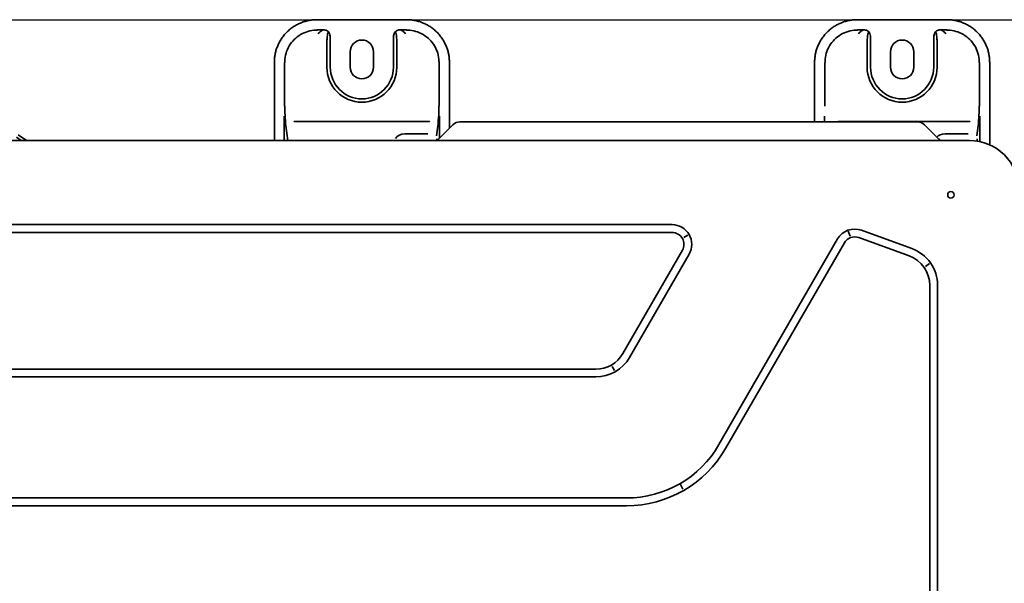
# Model space of a CAD drawing. Header units: millimetres. Extents: x -56303 to -45239, y -20463 to -4540.
# Tile 139 of 256: x -51721 to -51670, y -15886 to -15857. Entities that reach past the tile are written whole.
import ezdxf

# ---------------------------------------------------------------- set-up
doc = ezdxf.new("R2010")
doc.units = ezdxf.units.MM
doc.layers.add('_HVAC_podkład', color=8, linetype='Continuous')
doc.layers.add('_HVAC_urzadzenia', color=220, linetype='Continuous', lineweight=35)

# ---------------------------------------------------------------- blocks, each defined once
blk = doc.blocks.new('A$C41852E73')
at = {"linetype": 'Continuous'}
for p, q in [((91.16, 57.895), (89.755, 57.895)), ((94.362, 57.895), (91.16, 57.895)), ((118.915, 57.895), (117.51, 57.895)), ((122.117, 57.895), (118.915, 57.895)), ((90.126, 57.368), (89.762, 57.368)), ((94.355, 57.368), (93.992, 57.368)), ((117.881, 57.368), (117.517, 57.368)), ((122.11, 57.368), (121.747, 57.368)), ((90.261, 56.701), (90.261, 55.453)), ((90.435, 56.945), (90.435, 55.453)), ((93.682, 55.453), (93.682, 56.953)), ((93.855, 55.453), (93.855, 56.701)), ((118.016, 56.701), (118.016, 55.453)), ((118.19, 56.917), (118.19, 55.453)), ((121.437, 55.453), (121.437, 56.945)), ((121.611, 55.453), (121.611, 56.701)), ((91.459, 56.251), (91.459, 55.453)), ((92.657, 55.453), (92.657, 56.251)), ((119.214, 56.251), (119.214, 55.453)), ((120.412, 55.453), (120.412, 56.251)), ((87.562, 55.702), (87.562, 51.692)), ((88.087, 55.702), (88.087, 53.449)), ((96.03, 53.449), (96.03, 55.702)), ((96.555, 52.319), (96.555, 55.702)), ((115.317, 55.702), (115.317, 52.645)), ((115.842, 55.702), (115.842, 53.449)), ((123.785, 53.449), (123.785, 55.702)), ((124.31, 51.469), (124.31, 55.702)), ((88.07, 51.692), (88.07, 52.948)), ((95.353, 52.659), (88.764, 52.659)), ((96.046, 52.948), (96.046, 51.811)), ((97.087, 52.645), (100.907, 52.645)), ((100.907, 52.645), (116.781, 52.645)), ((115.825, 52.645), (115.825, 52.948)), ((123.108, 52.659), (116.519, 52.659)), ((116.781, 52.645), (120.601, 52.645)), ((123.801, 52.948), (123.801, 51.633)), ((88.155, 52.437), (88.248, 51.692)), ((95.899, 51.934), (95.961, 52.429)), ((96.734, 52.499), (96.028, 51.793)), ((120.954, 52.499), (121.66, 51.793)), ((123.654, 51.934), (123.717, 52.435)), ((3.542, 51.692), (123.268, 51.692)), ((74.56, 51.692), (74.314, 51.865)), ((74.787, 51.716), (74.4, 51.988)), ((94.262, 52.029), (95.454, 52.029)), ((95.44, 51.697), (95.599, 51.697)), ((95.599, 51.697), (95.892, 51.697)), ((95.911, 51.77), (95.911, 51.709)), ((122.017, 52.029), (123.209, 52.029)), ((123.666, 51.77), (123.666, 51.659)), ((107.995, 47.368), (16.221, 47.368)), ((120.311, 46.138), (117.721, 47.08)), ((107.995, 46.968), (16.221, 46.968)), ((108.8, 46.821), (108.596, 46.703)), ((116.499, 46.636), (110.399, 36.069)), ((117.049, 47.025), (117.138, 46.782)), ((120.175, 45.763), (117.585, 46.705)), ((105.465, 40.749), (108.525, 46.05)), ((116.845, 46.436), (110.745, 35.87)), ((105.81, 40.549), (108.871, 45.85)), ((121.01, 45.22), (121.222, 45.368)), ((121.234, 14.598), (121.234, 44.249)), ((121.634, 14.598), (121.634, 44.249)), ((104.916, 40.088), (105.034, 39.884)), ((20.146, 39.943), (104.07, 39.943)), ((20.146, 39.544), (104.07, 39.544)), ((108.423, 34.014), (108.553, 33.789)), ((105.655, 33.33), (21.205, 33.33)), ((105.655, 32.931), (21.205, 32.931))]:
    blk.add_line(p, q, dxfattribs=at)
at = {"linetype": 'Continuous', "extrusion": (0, 0, -1)}
blk.add_circle((-122.319, 48.897), 0.166, dxfattribs=at)
at = {"linetype": 'Continuous'}
for centre, radius, start, end in [((92.058, 56.251), 0.599, 0, 180), ((119.813, 56.251), 0.599, 0, 180), ((92.058, 55.453), 1.797, 180, 0), ((92.058, 55.453), 1.623, 180, 0), ((92.058, 55.453), 0.599, 180, 0), ((119.813, 55.453), 1.797, 180, 0), ((119.813, 55.453), 1.623, 180, 0), ((119.813, 55.453), 0.599, 180, 0), ((120.601, 52.146), 0.499, 45, 90), ((95.44, 51.597), 0.0998, 90, 106.6355), ((95.675, 52.146), 0.499, 294.7184, 315), ((122.013, 52.146), 0.499, 225, 245.2816)]:
    blk.add_arc(centre, radius, start, end, dxfattribs=at)
at = {"linetype": 'Continuous', "extrusion": (0, 0, -1)}
for centre, radius, start, end in [((-97.087, 52.146), 0.499, 45, 90), ((-75.228, 52.346), 0.769, 301.7756, 305), ((-123.268, 49.147), 2.546, 90, 180), ((-107.995, 46.356), 1.011, 90, 210), ((-117.375, 46.13), 1.011, 30, 110), ((-107.995, 46.356), 0.612, 90, 210), ((-117.375, 46.13), 0.612, 30, 110), ((-119.624, 44.249), 2.01, 110, 180), ((-119.624, 44.249), 1.611, 110, 180), ((-104.07, 41.554), 1.611, 210, 270), ((-104.07, 41.554), 2.01, 210, 270), ((-105.655, 38.808), 5.478, 210, 270), ((-105.655, 38.808), 5.877, 210, 270)]:
    blk.add_arc(centre, radius, start, end, dxfattribs=at)
at = {"linetype": 'Continuous'}
for centre, end_param in [((94.262, 51.68), 2.835362), ((122.017, 51.68), 2.594482)]:
    blk.add_ellipse(centre, major_axis=(0.499, 0), ratio=0.700208, start_param=1.570796, end_param=end_param, dxfattribs=at)
for points in [[(89.755, 57.895), (88.846, 57.895), (87.562, 56.61), (87.562, 55.702)], [(96.555, 55.702), (96.555, 56.61), (95.271, 57.895), (94.362, 57.895)], [(117.51, 57.895), (116.601, 57.895), (115.317, 56.61), (115.317, 55.702)], [(124.31, 55.702), (124.31, 56.61), (123.026, 57.895), (122.117, 57.895)]]:
    blk.add_rational_spline(points, [1, 0.853553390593, 0.853553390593, 1], degree=2, dxfattribs=at)
for points, knots in [([(88.095, 55.702), (88.095, 55.722), (88.096, 55.741), (88.101, 55.9), (88.123, 56.035), (88.239, 56.432), (88.386, 56.68), (88.779, 57.072), (89.025, 57.217), (89.421, 57.332), (89.559, 57.354), (89.716, 57.36), (89.735, 57.36), (89.754, 57.36)], [0, 0, 0, 0, 0.02246, 0.02246, 0.181739, 0.181739, 0.500298, 0.500298, 0.818856, 0.818856, 0.978135, 0.978135, 1, 1, 1, 1]), ([(89.812, 57.173), (89.87, 57.238), (89.926, 57.293), (90.02, 57.346), (90.058, 57.359), (90.098, 57.366)], [0, 0, 0, 0, 0.647263, 0.647263, 1, 1, 1, 1]), ([(90.126, 57.368), (90.159, 57.368), (90.193, 57.362), (90.257, 57.34), (90.287, 57.323), (90.339, 57.281), (90.361, 57.255), (90.386, 57.212), (90.393, 57.197), (90.398, 57.182)], [0, 0, 0, 0, 0.287153, 0.287153, 0.577946, 0.577946, 0.859927, 0.859927, 1, 1, 1, 1]), ([(90.261, 56.701), (90.262, 56.747), (90.262, 56.793), (90.268, 56.92), (90.276, 57.002), (90.295, 57.133), (90.305, 57.188), (90.317, 57.236)], [0, 0, 0, 0, 0.23746, 0.23746, 0.665527, 0.665527, 1, 1, 1, 1]), ([(93.716, 57.175), (93.727, 57.207), (93.744, 57.238), (93.784, 57.287), (93.807, 57.307), (93.859, 57.339), (93.889, 57.352), (93.943, 57.365), (93.968, 57.368), (93.992, 57.368)], [0, 0, 0, 0, 0.285581, 0.285581, 0.532819, 0.532819, 0.798343, 0.798343, 1, 1, 1, 1]), ([(93.8, 57.236), (93.812, 57.189), (93.822, 57.136), (93.841, 57.005), (93.848, 56.924), (93.854, 56.795), (93.855, 56.748), (93.855, 56.701)], [0, 0, 0, 0, 0.330235, 0.330235, 0.759533, 0.759533, 1, 1, 1, 1]), ([(94.019, 57.366), (94.059, 57.359), (94.097, 57.346), (94.191, 57.293), (94.247, 57.239), (94.305, 57.173)], [0, 0, 0, 0, 0.352897, 0.352897, 1, 1, 1, 1]), ([(94.363, 57.36), (94.381, 57.36), (94.398, 57.36), (94.555, 57.355), (94.691, 57.333), (95.088, 57.218), (95.338, 57.071), (95.729, 56.682), (95.874, 56.438), (95.992, 56.042), (96.015, 55.903), (96.021, 55.744), (96.021, 55.723), (96.021, 55.702)], [0, 0, 0, 0, 0.020474, 0.020474, 0.179696, 0.179696, 0.498139, 0.498139, 0.816582, 0.816582, 0.975803, 0.975803, 1, 1, 1, 1]), ([(115.851, 55.702), (115.85, 55.722), (115.851, 55.741), (115.856, 55.9), (115.878, 56.035), (115.994, 56.432), (116.141, 56.68), (116.534, 57.072), (116.78, 57.217), (117.176, 57.332), (117.314, 57.354), (117.471, 57.36), (117.49, 57.36), (117.509, 57.36)], [0, 0, 0, 0, 0.02246, 0.02246, 0.181739, 0.181739, 0.500298, 0.500298, 0.818856, 0.818856, 0.978135, 0.978135, 1, 1, 1, 1]), ([(117.567, 57.173), (117.625, 57.238), (117.681, 57.293), (117.775, 57.346), (117.813, 57.359), (117.853, 57.366)], [0, 0, 0, 0, 0.647263, 0.647263, 1, 1, 1, 1]), ([(117.881, 57.368), (117.914, 57.368), (117.948, 57.362), (118.012, 57.34), (118.042, 57.323), (118.094, 57.281), (118.116, 57.255), (118.141, 57.212), (118.148, 57.197), (118.153, 57.182)], [0, 0, 0, 0, 0.287153, 0.287153, 0.577946, 0.577946, 0.859927, 0.859927, 1, 1, 1, 1]), ([(118.016, 56.701), (118.017, 56.747), (118.017, 56.793), (118.023, 56.92), (118.031, 57.002), (118.05, 57.133), (118.06, 57.188), (118.072, 57.236)], [0, 0, 0, 0, 0.23746, 0.23746, 0.665527, 0.665527, 1, 1, 1, 1]), ([(121.471, 57.175), (121.482, 57.207), (121.499, 57.238), (121.54, 57.287), (121.562, 57.307), (121.614, 57.339), (121.644, 57.352), (121.698, 57.365), (121.723, 57.368), (121.747, 57.368)], [0, 0, 0, 0, 0.286567, 0.286567, 0.533463, 0.533463, 0.798622, 0.798622, 1, 1, 1, 1]), ([(121.555, 57.236), (121.567, 57.189), (121.577, 57.136), (121.596, 57.005), (121.603, 56.924), (121.609, 56.795), (121.61, 56.748), (121.61, 56.701)], [0, 0, 0, 0, 0.330236, 0.330236, 0.759533, 0.759533, 1, 1, 1, 1]), ([(121.774, 57.366), (121.814, 57.359), (121.852, 57.346), (121.946, 57.293), (122.002, 57.239), (122.06, 57.173)], [0, 0, 0, 0, 0.352897, 0.352897, 1, 1, 1, 1]), ([(122.118, 57.36), (122.136, 57.36), (122.153, 57.36), (122.311, 57.355), (122.446, 57.333), (122.843, 57.218), (123.093, 57.071), (123.484, 56.682), (123.63, 56.438), (123.747, 56.042), (123.77, 55.903), (123.776, 55.744), (123.776, 55.723), (123.776, 55.702)], [0, 0, 0, 0, 0.020474, 0.020474, 0.179696, 0.179696, 0.498139, 0.498139, 0.816582, 0.816582, 0.975803, 0.975803, 1, 1, 1, 1]), ([(88.155, 52.437), (88.137, 52.584), (88.123, 52.788), (88.108, 53.124), (88.104, 53.242), (88.1, 53.392), (88.1, 53.421), (88.099, 53.449)], [0, 0, 0, 0, 0.617667, 0.617667, 0.928066, 0.928066, 1, 1, 1, 1]), ([(96.018, 53.449), (96.017, 53.421), (96.017, 53.393), (96.013, 53.243), (96.009, 53.124), (95.994, 52.786), (95.98, 52.579), (95.961, 52.432)], [0, 0, 0, 0, 0.071083, 0.071083, 0.379506, 0.379506, 1, 1, 1, 1]), ([(123.773, 53.449), (123.772, 53.421), (123.772, 53.393), (123.768, 53.243), (123.764, 53.124), (123.749, 52.787), (123.735, 52.581), (123.717, 52.435)], [0, 0, 0, 0, 0.071343, 0.071343, 0.380895, 0.380895, 1, 1, 1, 1]), ([(88.564, 52.676), (88.579, 52.674), (88.594, 52.671), (88.659, 52.662), (88.711, 52.66), (88.764, 52.659)], [0, 0, 0, 0, 0.229268, 0.229268, 1, 1, 1, 1]), ([(95.353, 52.659), (95.404, 52.66), (95.454, 52.662), (95.52, 52.671), (95.536, 52.674), (95.552, 52.676)], [0, 0, 0, 0, 0.754905, 0.754905, 1, 1, 1, 1]), ([(123.108, 52.659), (123.159, 52.66), (123.21, 52.662), (123.276, 52.671), (123.292, 52.674), (123.307, 52.676)], [0, 0, 0, 0, 0.754905, 0.754905, 1, 1, 1, 1])]:
    blk.add_open_spline(points, degree=3, knots=knots, dxfattribs=at)
for points in [[(89.754, 57.36), (89.757, 57.36), (89.759, 57.36), (89.762, 57.36)], [(90.398, 57.182), (90.423, 57.106), (90.435, 57.025), (90.435, 56.945)], [(93.682, 56.953), (93.682, 57.029), (93.693, 57.104), (93.716, 57.175)], [(94.363, 57.36), (94.36, 57.36), (94.357, 57.36), (94.355, 57.36)], [(117.509, 57.36), (117.512, 57.36), (117.514, 57.36), (117.517, 57.36)], [(118.153, 57.182), (118.181, 57.098), (118.192, 57.009), (118.19, 56.921)], [(121.437, 56.945), (121.437, 57.023), (121.448, 57.101), (121.471, 57.175)], [(122.118, 57.36), (122.115, 57.36), (122.112, 57.36), (122.11, 57.36)]]:
    blk.add_open_spline(points, degree=3, dxfattribs=at)

msp = doc.modelspace()

# ---------------------------------------------------------------- linework, layer by layer
at = {"layer": '_HVAC_podkład'}
msp.add_line((-51975.444, -15856.93), (-51336.444, -15856.93), dxfattribs=at)

# ---------------------------------------------------------------- block references
at = {"layer": '_HVAC_urzadzenia'}
msp.add_blockref('A$C41852E73', (-51795.391, -15914.824), dxfattribs=at)

doc.saveas('drawing.dxf')
